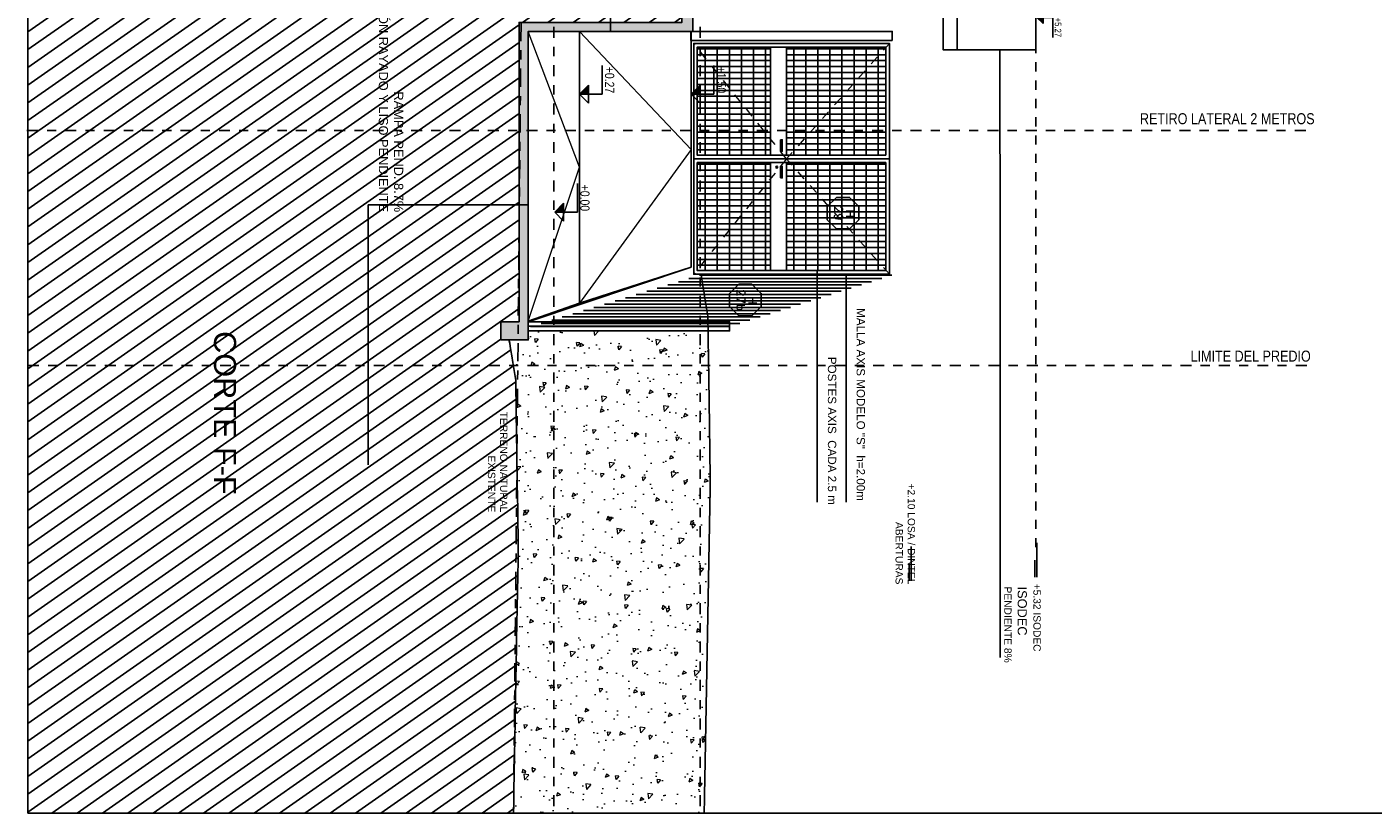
# Model space of a CAD drawing. Header units: millimetres. Extents: x 4617 to 4884, y 1258 to 1784.
# Tile 1 of 168: x 4672 to 4687, y 1261 to 1270. Entities that reach past the tile are written whole.
import ezdxf
from ezdxf.enums import TextEntityAlignment as Align

# ---------------------------------------------------------------- set-up
doc = ezdxf.new("R2010")
doc.units = ezdxf.units.MM
doc.header["$LTSCALE"] = 0.4
for name, pattern in [('DASHDOT', [1, 0.5, -0.25, 0, -0.25]), ('DOT', [6.35, 0, -6.35]), ('RAYITAS', [0.375, 0.25, -0.125])]:
    doc.linetypes.add(name, pattern=pattern)
for name, color, linetype in [('00 AC - ABERTURAS ALUMINIO - TIPO', 3, 'Continuous'), ('00 AC - TEXTOS', 3, 'Continuous'), ('200', 6, 'Continuous'), ('200cotas50', 1, 'Continuous'), ('A HERRERÍA', 4, 'Continuous'), ('A MURO', 1, 'Continuous'), ('A MURO VISTO', 2, 'Continuous'), ('A VEGETACIÓN', 253, 'Continuous'), ('TXT', 3, 'Continuous'), ('TXT COTA', 3, 'Continuous'), ('TXT TERMINACIONES', 3, 'Continuous')]:
    doc.layers.add(name, color=color, linetype=linetype)
doc.layers.add('04 gris', color=252, linetype='Continuous', lineweight=13)
doc.layers.add('A_PAVIMENTO EXT_', color=254, linetype='Continuous', lineweight=9)
doc.styles.add('arial', font='arial.ttf')
doc.styles.add('ARIAL NARROW', font='ARIALN.TTF')
doc.styles.add('ROMANS', font='romans', dxfattribs={"height": 2})
doc.styles.add('SaAS simplex', font='simplex.shx', dxfattribs={"width": 0.8})
doc.dimstyles.new('COTAS 125', dxfattribs={"dimscale": 0.01, "dimtxt": 15, "dimasz": 8, "dimexe": 5, "dimexo": 20, "dimgap": 10, "dimtad": 0, "dimzin": 9, "dimdsep": 46, "dimtxsty": 'SaAS simplex', "dimblk": 'OBLIQUE', "dimcen": 0, "dimclrd": 8, "dimclre": 8, "dimclrt": 256, "dimadec": 1, "dimazin": 0, "dimtfac": 1, "dimtmove": 2, "dimatfit": 3, "dimldrblk": 'OBLIQUE', "dimfxl": 10, "dimlwd": -1, "dimlwe": -1, "dimarcsym": 0})
pattern_1 = [(5e-14, (1.36614, -1.12543), (1e-16, 0.132), [])]
pattern_2 = [(5e-14, (1.36618, -1.30033), (1e-16, 0.132), [])]
pattern_3 = [(230, (4548.7898, 1771.97546), (-0.45546167, 0.03984771), [0.047625, -0.523875]), (175, (4548.7898, 1771.97546), (0.08810855, -0.4776421), [0.0381, -0.41910146]), (280.45144, (4548.75183, 1771.9788), (-0.3673531, -0.43779438), [0.04047502, -0.4452256]), (226.1842, (4548.7898, 1771.84846), (-0.6776976, 0.1051058), [0.0714375, -0.7858125]), (276.63556, (4548.7333, 1771.8572), (-0.5935103, -0.6185653), [0.0607126, -0.667839]), (171.18415, (4548.7898, 1771.84846), (-0.5935103, -0.6185653), [0.0571499, -0.6286493]), (201, (4548.7263, 1771.8802), (-0.37903598, 0.255663), [0.047625, -0.523875]), (146, (4548.7263, 1771.8802), (-0.15450507, -0.4604699), [0.0381, -0.4191]), (251.451445, (4548.6947, 1771.9015), (-0.53354105, -0.20480692), [0.04047502, -0.44522484]), (217.5, (4548.78978, 1771.97546), (-0.00772151, -0.211387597), [0, -0.41402, 0, -0.42545, 0, -0.4206875]), (187.5, (4548.78978, 1771.97546), (-0.16704916, -0.25045144), [0, -0.24257, 0, -0.404495, 0, -0.1603375]), (147.5, (4548.93139, 1771.97546), (-0.33897649, 0.01432186), [0, -0.15875, 0, -0.4953, 0, -0.657225]), (137.5, (4548.9949, 1771.97546), (-0.37032295, -0.06356623), [0, -0.206375, 0, -0.32893, 0, -0.466725])]

# ---------------------------------------------------------------- blocks, each defined once
blk = doc.blocks.new('Nivel corte')
at = {"color": 0}
for p, q in [((0, 0.2), (0.25, 0.2)), ((0, 0), (0, 0.2)), ((0.078, 0.078), (-0.078, 0.078)), ((0, 0), (-0.078, 0.078)), ((0, 0), (0.078, 0.078))]:
    blk.add_line(p, q, dxfattribs=at)
blk.add_solid([(0, 0), (0.078, 0.078), (0, 0.078), (0.078, 0.078)], dxfattribs=at)
at = {"color": 0, "style": 'ARIAL NARROW', "flags": 4}
blk.add_attdef('NIVEL', text='', height=0.08, dxfattribs=at).set_placement((0.125, 0.2), align=Align.BOTTOM_CENTER)
blk = doc.blocks.new('_Oblique')
at = {"layer": 'TXT COTA', "color": 0, "lineweight": -2}
blk.add_line((-0.5, -0.5), (0.5, 0.5), dxfattribs=at)
blk = doc.blocks.new('Portones grandes')
at = {"layer": 'A HERRERÍA'}
h = blk.add_hatch(dxfattribs=at)
h.set_pattern_fill('_USER', color=254, scale=0.132, angle=90, pattern_type=0)
h.set_pattern_definition(pattern_1)
h.paths.add_polyline_path([(1.222, -0.04), (0.04, -0.04), (0.04, -1.125), (1.222, -1.125)])
h = blk.add_hatch(dxfattribs=at)
h.set_pattern_fill('_USER', color=254, scale=0.065, angle=180, pattern_type=0)
h.set_pattern_definition([(90, (0.63108, -1.300426), (-0.065, 2e-17), [])])
h.paths.add_polyline_path([(1.222, -0.04), (0.04, -0.04), (0.04, -1.125), (1.222, -1.125)])
h.paths.add_polyline_path([(0.04, -1.301), (1.222, -1.301), (1.222, -2.1), (0.04, -2.1)])
h = blk.add_hatch(dxfattribs=at)
h.set_pattern_fill('_USER', color=254, scale=0.132, angle=90, pattern_type=0)
h.set_pattern_definition(pattern_1)
h.paths.add_polyline_path([(1.302, -0.04), (2.484, -0.04), (2.484, -1.125), (1.302, -1.125)])
h = blk.add_hatch(dxfattribs=at)
h.set_pattern_fill('_USER', color=254, scale=0.065, angle=180, pattern_type=0)
h.set_pattern_definition([(90, (1.893237, -1.125426), (-0.065, 2e-17), [])])
h.paths.add_polyline_path([(1.302, -0.04), (2.484, -0.04), (2.484, -1.125), (1.302, -1.125)])
h.paths.add_polyline_path([(2.484, -1.301), (1.302, -1.301), (1.302, -2.1), (2.484, -2.1)])
h = blk.add_hatch(dxfattribs=at)
h.set_pattern_fill('_USER', color=254, scale=0.132, angle=90, pattern_type=0)
h.set_pattern_definition(pattern_2)
h.paths.add_polyline_path([(0.04, -1.301), (1.222, -1.301), (1.222, -2.1), (0.04, -2.1)])
h = blk.add_hatch(dxfattribs=at)
h.set_pattern_fill('_USER', color=254, scale=0.132, angle=90, pattern_type=0)
h.set_pattern_definition(pattern_2)
h.paths.add_polyline_path([(2.484, -1.301), (1.302, -1.301), (1.302, -2.1), (2.484, -2.1)])
at = {"layer": '04 gris', "linetype": 'RAYITAS', "ltscale": 0.3}
for points in [[(0, 0), (1.262, -1.125), (0, -2.14)], [(2.524, 0), (1.262, -1.125), (2.524, -2.14)]]:
    blk.add_lwpolyline(points, dxfattribs=at)
at = {"layer": 'A HERRERÍA'}
for points in [[(1.262, 0), (0, 0), (0, -2.14), (1.262, -2.14)], [(1.262, 0), (2.524, 0), (2.524, -2.14), (1.262, -2.14)], [(1.222, -0.04), (0.04, -0.04), (0.04, -2.1), (1.222, -2.1)], [(1.222, -0.04), (0.04, -0.04), (0.04, -1.125), (1.222, -1.125)], [(1.302, -0.04), (2.484, -0.04), (2.484, -2.1), (1.302, -2.1)], [(1.302, -0.04), (2.484, -0.04), (2.484, -1.125), (1.302, -1.125)], [(0.04, -1.301), (1.222, -1.301), (1.222, -2.1), (0.04, -2.1)], [(2.484, -1.301), (1.302, -1.301), (1.302, -2.1), (2.484, -2.1)]]:
    blk.add_lwpolyline(points, close=True, dxfattribs=at)
at = {"layer": 'A HERRERÍA', "elevation": 0}
for points in [[(1.222, -1.3), (0.04, -1.301), (0.04, -1.126), (1.222, -1.125)], [(1.054, -1.191), (1.054, -1.171), (1.181, -1.171), (1.181, -1.191)], [(1.302, -1.3), (2.484, -1.301), (2.484, -1.126), (1.302, -1.125)], [(1.47, -1.191), (1.47, -1.171), (1.343, -1.171), (1.343, -1.191)]]:
    blk.add_lwpolyline(points, close=True, dxfattribs=at)
at = {"layer": 'A HERRERÍA'}
blk.add_circle((1.171, -1.232), 0.00969, dxfattribs=at)
blk = doc.blocks.new('*U575')
at = {"color": 0, "linetype": 'ByBlock', "ltscale": 0.1}
blk.add_lwpolyline([(0, 0.344), (0.119, 0.344), (0.288, 0.175), (0.288, -0.064), (0.119, -0.233), (0, -0.233), (-0.119, -0.233), (-0.288, -0.064), (-0.288, 0.175), (-0.119, 0.344)], close=True, dxfattribs=at)
at = {"color": 0, "style": 'ROMANS', "width": 1.1}
blk.add_text('H', height=0.15, dxfattribs=at).set_placement((-0.088, 0.112))
at = {"color": 0, "linetype": 'ByBlock', "style": 'ROMANS', "width": 1.05}
blk.add_attdef('NRO', text='', height=0.15, dxfattribs=at).set_placement((0, -0.027), align=Align.MIDDLE)

msp = doc.modelspace()

# ---------------------------------------------------------------- hatches: boundary and pattern name
at = {"layer": 'A HERRERÍA'}
h = msp.add_hatch(dxfattribs=at)
h.set_pattern_fill('_USER', color=254, scale=0.035, angle=90, pattern_type=0)
h.set_pattern_definition([(360, (67.613837, 863.74182), (5e-17, 0.035), [])])
h.paths.add_polyline_path([(4679.53, 1266.479), (4681.344, 1267.052), (4679.242, 1267.052), (4677.353, 1266.479)])
at = {"layer": 'A MURO'}
h = msp.add_hatch(color=256, dxfattribs=at)
h.dxf.hatch_style = 1
h.paths.add_polyline_path([(4679.153, 1269.712), (4677.353, 1269.712), (4677.353, 1266.54), (4677.353, 1266.34), (4677.053, 1266.34), (4677.053, 1266.54), (4677.253, 1266.54), (4677.253, 1269.712), (4677.253, 1269.812), (4679.033, 1269.812), (4679.033, 1272.392), (4678.833, 1272.392), (4678.833, 1272.692), (4679.133, 1272.692), (4679.133, 1302.422), (4678.733, 1302.422), (4678.733, 1302.722), (4679.064, 1302.722), (4679.033, 1303.821), (4679.003, 1306.773), (4678.803, 1306.773), (4678.803, 1306.925), (4679.103, 1306.925), (4679.103, 1306.774), (4679.133, 1303.823), (4679.164, 1302.722), (4679.233, 1302.722), (4679.233, 1272.392), (4679.153, 1272.392), (4679.153, 1269.712)])
at = {"layer": 'A VEGETACIÓN'}
h = msp.add_hatch(dxfattribs=at)
h.set_pattern_fill('LINE', color=253, scale=0.05, angle=-55, double=1)
h.set_pattern_definition([(215, (4548.78978, 1691.46104), (0.09105526, -0.130040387), [])])
edge = h.paths.add_edge_path()
edge.add_spline(control_points=[(4677.192, 1261.169), (4677.209, 1262.221), (4677.226, 1263.142), (4677.244, 1264.062)], knot_values=[19.774288, 19.774288, 19.774288, 19.774288, 20.371684, 20.371684, 20.371684, 20.371684], weights=[1, 1, 1, 1], degree=3, periodic=0)
edge.add_spline(control_points=[(4677.244, 1264.062), (4677.232, 1264.827), (4677.22, 1265.591), (4677.216, 1265.897)], knot_values=[20.371684, 20.371684, 20.371684, 20.371684, 20.790947, 20.790947, 20.790947, 20.790947], weights=[1, 1, 1, 1], degree=3, periodic=0)
edge.add_spline(control_points=[(4677.216, 1265.897), (4677.168, 1266.192), (4677.152, 1266.299), (4677.144, 1266.34)], knot_values=[20.790947, 20.790947, 20.790947, 20.790947, 20.818507, 20.818507, 20.818507, 20.818507], weights=[1, 1, 1, 1], degree=3, periodic=0)
edge.add_line((4677.144, 1266.34), (4677.053, 1266.34))
edge.add_line((4677.053, 1266.34), (4677.053, 1266.54))
edge.add_line((4677.053, 1266.54), (4677.253, 1266.54))
edge.add_line((4677.253, 1266.54), (4677.253, 1269.812))
edge.add_line((4677.253, 1269.812), (4679.033, 1269.812))
edge.add_line((4679.033, 1269.812), (4679.033, 1272.392))
edge.add_line((4679.033, 1272.392), (4678.833, 1272.392))
edge.add_line((4678.833, 1272.392), (4678.833, 1272.692))
edge.add_line((4678.833, 1272.692), (4679.133, 1272.692))
edge.add_line((4679.133, 1272.692), (4679.133, 1302.422))
edge.add_line((4679.133, 1302.422), (4678.733, 1302.422))
edge.add_line((4678.733, 1302.422), (4678.733, 1302.722))
edge.add_line((4678.733, 1302.722), (4679.064, 1302.722))
edge.add_line((4679.064, 1302.722), (4679.033, 1303.821))
edge.add_line((4679.033, 1303.821), (4679.003, 1306.773))
edge.add_line((4679.003, 1306.773), (4678.803, 1306.773))
edge.add_line((4678.803, 1306.773), (4678.803, 1306.925))
edge.add_line((4678.803, 1306.925), (4679.099, 1306.923))
edge.add_line((4679.099, 1306.923), (4679.101, 1307.225))
edge.add_line((4679.101, 1307.225), (4679.096, 1307.381))
edge.add_line((4679.096, 1307.381), (4679.094, 1307.386))
edge.add_line((4679.094, 1307.386), (4679.111, 1307.687))
edge.add_line((4679.111, 1307.687), (4679.083, 1308.126))
edge.add_line((4679.083, 1308.126), (4679.089, 1308.443))
edge.add_line((4679.089, 1308.443), (4679.058, 1308.704))
edge.add_line((4679.058, 1308.704), (4679.086, 1308.795))
edge.add_line((4679.086, 1308.795), (4679.039, 1308.909))
edge.add_line((4679.039, 1308.909), (4679.08, 1309.452))
edge.add_line((4679.08, 1309.452), (4679.045, 1309.643))
edge.add_line((4679.045, 1309.643), (4679.061, 1309.705))
edge.add_line((4679.061, 1309.705), (4677.173, 1309.705))
edge.add_line((4677.173, 1309.705), (4677.173, 1311.426))
edge.add_line((4677.173, 1311.426), (4676.873, 1311.426))
edge.add_line((4676.873, 1311.426), (4676.873, 1311.626))
edge.add_line((4676.873, 1311.626), (4677.073, 1311.626))
edge.add_spline(control_points=[(4677.073, 1311.626), (4677.005, 1311.929), (4676.8, 1312.833), (4675.716, 1314.273), (4677.356, 1316.731), (4677.238, 1318.745), (4677.159, 1320.107)], knot_values=[0.000391, 0.000391, 0.000391, 0.000391, 0.937738, 2.800143, 4.73313, 8.774288, 8.774288, 8.774288, 8.774288], weights=[1, 1, 1, 1, 1, 1, 1], degree=3, periodic=0)
edge.add_spline(control_points=[(4677.159, 1320.107), (4677.114, 1320.107), (4677.068, 1320.107), (4677.023, 1320.107)], knot_values=[8.774288, 8.774288, 8.774288, 8.774288, 9.774288, 9.774288, 9.774288, 9.774288], weights=[1, 1, 1, 1], degree=3, periodic=0)
edge.add_spline(control_points=[(4677.023, 1320.107), (4677.023, 1320.14), (4677.023, 1320.173), (4677.023, 1320.207)], knot_values=[9.774288, 9.774288, 9.774288, 9.774288, 10.774288, 10.774288, 10.774288, 10.774288], weights=[1, 1, 1, 1], degree=3, periodic=0)
edge.add_spline(control_points=[(4677.023, 1320.207), (4677.09, 1320.207), (4677.156, 1320.207), (4677.223, 1320.207)], knot_values=[10.774288, 10.774288, 10.774288, 10.774288, 11.774288, 11.774288, 11.774288, 11.774288], weights=[1, 1, 1, 1], degree=3, periodic=0)
edge.add_spline(control_points=[(4677.223, 1320.207), (4677.223, 1320.444), (4677.223, 1320.68), (4677.223, 1320.917)], knot_values=[11.774288, 11.774288, 11.774288, 11.774288, 12.774288, 12.774288, 12.774288, 12.774288], weights=[1, 1, 1, 1], degree=3, periodic=0)
edge.add_spline(control_points=[(4677.223, 1320.917), (4677.156, 1320.917), (4677.09, 1320.917), (4677.023, 1320.917)], knot_values=[12.774288, 12.774288, 12.774288, 12.774288, 13.774288, 13.774288, 13.774288, 13.774288], weights=[1, 1, 1, 1], degree=3, periodic=0)
edge.add_spline(control_points=[(4677.023, 1320.917), (4677.023, 1321.09), (4677.023, 1321.264), (4677.023, 1321.437)], knot_values=[13.774288, 13.774288, 13.774288, 13.774288, 14.774288, 14.774288, 14.774288, 14.774288], weights=[1, 1, 1, 1], degree=3, periodic=0)
edge.add_spline(control_points=[(4677.023, 1321.437), (4677.073, 1321.437), (4677.123, 1321.437), (4677.173, 1321.437)], knot_values=[14.774288, 14.774288, 14.774288, 14.774288, 15.774288, 15.774288, 15.774288, 15.774288], weights=[1, 1, 1, 1], degree=3, periodic=0)
edge.add_spline(control_points=[(4677.173, 1321.437), (4677.173, 1323.813), (4677.173, 1326.188), (4677.173, 1328.564)], knot_values=[15.774288, 15.774288, 15.774288, 15.774288, 16.774288, 16.774288, 16.774288, 16.774288], weights=[1, 1, 1, 1], degree=3, periodic=0)
edge.add_spline(control_points=[(4677.173, 1328.564), (4675.41, 1328.564), (4673.647, 1328.564), (4671.883, 1328.564)], knot_values=[16.774288, 16.774288, 16.774288, 16.774288, 17.774288, 17.774288, 17.774288, 17.774288], weights=[1, 1, 1, 1], degree=3, periodic=0)
edge.add_spline(control_points=[(4671.883, 1328.564), (4671.883, 1306.099), (4671.883, 1283.634), (4671.883, 1261.169)], knot_values=[17.774288, 17.774288, 17.774288, 17.774288, 18.774288, 18.774288, 18.774288, 18.774288], weights=[1, 1, 1, 1], degree=3, periodic=0)
edge.add_spline(control_points=[(4671.883, 1261.169), (4673.653, 1261.169), (4675.422, 1261.169), (4677.192, 1261.169)], knot_values=[18.774288, 18.774288, 18.774288, 18.774288, 19.774288, 19.774288, 19.774288, 19.774288], weights=[1, 1, 1, 1], degree=3, periodic=0)
at = {"layer": 'A_PAVIMENTO EXT_'}
h = msp.add_hatch(dxfattribs=at)
h.set_pattern_fill('AR-CONC', color=256, scale=0.0025, angle=270)
h.set_pattern_definition(pattern_3)
edge = h.paths.add_edge_path()
edge.add_spline(control_points=[(4679.276, 1261.169), (4679.278, 1261.309), (4679.281, 1261.449), (4679.284, 1261.589)], knot_values=[3.416436, 3.416436, 3.416436, 3.416436, 3.50735, 3.50735, 3.50735, 3.50735], weights=[1, 1, 1, 1], degree=3, periodic=0)
edge.add_spline(control_points=[(4679.284, 1261.589), (4679.303, 1262.648), (4679.323, 1263.707), (4679.343, 1264.766)], knot_values=[2.729067, 2.729067, 2.729067, 2.729067, 3.416436, 3.416436, 3.416436, 3.416436], weights=[1, 1, 1, 1], degree=3, periodic=0)
edge.add_spline(control_points=[(4679.343, 1264.766), (4679.336, 1265.233), (4679.329, 1265.7), (4679.324, 1266.062)], knot_values=[2.473075, 2.473075, 2.473075, 2.473075, 2.729067, 2.729067, 2.729067, 2.729067], weights=[1, 1, 1, 1], degree=3, periodic=0)
edge.add_line((4679.324, 1266.062), (4679.233, 1266.062))
edge.add_line((4679.233, 1266.062), (4679.233, 1261.169))
edge.add_line((4679.233, 1261.169), (4679.276, 1261.169))
edge = h.paths.add_edge_path()
edge.add_spline(control_points=[(4679.324, 1266.062), (4679.322, 1266.207), (4679.32, 1266.335), (4679.318, 1266.44)], knot_values=[2.37073, 2.37073, 2.37073, 2.37073, 2.473075, 2.473075, 2.473075, 2.473075], weights=[1, 1, 1, 1], degree=3, periodic=0)
edge.add_line((4679.318, 1266.44), (4679.233, 1266.44))
edge.add_line((4679.233, 1266.44), (4679.233, 1266.062))
edge.add_line((4679.233, 1266.062), (4679.324, 1266.062))
h.paths.add_polyline_path([(4679.233, 1266.062), (4679.233, 1266.44), (4677.633, 1266.44), (4677.633, 1266.062)])
edge = h.paths.add_edge_path()
edge.add_line((4677.633, 1266.062), (4677.633, 1266.44))
edge.add_line((4677.633, 1266.44), (4677.353, 1266.44))
edge.add_line((4677.353, 1266.44), (4677.353, 1266.34))
edge.add_line((4677.353, 1266.34), (4677.144, 1266.34))
edge.add_spline(control_points=[(4677.144, 1266.34), (4677.15, 1266.308), (4677.161, 1266.235), (4677.189, 1266.062)], knot_values=[2.282244, 2.282244, 2.282244, 2.282244, 2.303872, 2.303872, 2.303872, 2.303872], weights=[1, 1, 1, 1], degree=3, periodic=0)
edge.add_line((4677.189, 1266.062), (4677.633, 1266.062))
edge = h.paths.add_edge_path()
edge.add_line((4677.633, 1261.169), (4677.633, 1266.062))
edge.add_line((4677.633, 1266.062), (4677.189, 1266.062))
edge.add_spline(control_points=[(4677.189, 1266.062), (4677.197, 1266.015), (4677.205, 1265.96), (4677.216, 1265.897)], knot_values=[2.303872, 2.303872, 2.303872, 2.303872, 2.309804, 2.309804, 2.309804, 2.309804], weights=[1, 1, 1, 1], degree=3, periodic=0)
edge.add_spline(control_points=[(4677.216, 1265.897), (4677.22, 1265.591), (4677.232, 1264.827), (4677.244, 1264.062)], knot_values=[2.309804, 2.309804, 2.309804, 2.309804, 2.729067, 2.729067, 2.729067, 2.729067], weights=[1, 1, 1, 1], degree=3, periodic=0)
edge.add_spline(control_points=[(4677.244, 1264.062), (4677.226, 1263.142), (4677.209, 1262.221), (4677.192, 1261.169)], knot_values=[2.729067, 2.729067, 2.729067, 2.729067, 3.326464, 3.326464, 3.326464, 3.326464], weights=[1, 1, 1, 1], degree=3, periodic=0)
edge.add_line((4677.192, 1261.169), (4677.633, 1261.169))
h = msp.add_hatch(dxfattribs=at)
h.set_pattern_fill('AR-CONC', color=256, scale=0.0025, angle=270)
h.set_pattern_definition(pattern_3)
h.paths.add_polyline_path([(4677.633, 1261.169), (4679.233, 1261.169), (4679.233, 1266.062), (4677.633, 1266.062)])

# ---------------------------------------------------------------- linework, layer by layer
at = {"layer": '04 gris'}
for points in [[(4677.353, 1266.547), (4677.912, 1268.228), (4677.353, 1269.712)], [(4677.912, 1269.712), (4679.133, 1268.423), (4677.912, 1266.744)]]:
    msp.add_lwpolyline(points, dxfattribs=at)
at = {"layer": '200', "color": 2, "linetype": 'DASHDOT', "ltscale": 0.6}
for p, q in [((4671.872, 1268.629), (4685.92, 1268.629, -0.5)), ((4671.883, 1266.062), (4685.863, 1266.062))]:
    msp.add_line(p, q, dxfattribs=at)
for points in [[(4677.633, 1328.564), (4677.633, 1261.169)], [(4679.233, 1328.564), (4679.233, 1261.169)]]:
    msp.add_lwpolyline(points, dxfattribs=at)
at = {"layer": '200', "color": 90, "linetype": 'DASHDOT'}
msp.add_lwpolyline([(4677.073, 1311.626), (4677.4, 1309.855), (4677.634, 1307.805), (4677.192, 1261.169)], dxfattribs=at)
at = {"layer": 'A HERRERÍA'}
msp.add_lwpolyline([(4681.331, 1269.612), (4681.331, 1269.712), (4679.131, 1269.712), (4679.131, 1269.612)], close=True, dxfattribs=at)
for points in [[(4677.353, 1266.54), (4679.554, 1266.54), (4679.554, 1266.44), (4677.353, 1266.44), (4677.353, 1266.54)], [(4677.353, 1266.49), (4679.554, 1266.49)]]:
    msp.add_lwpolyline(points, dxfattribs=at)
at = {"layer": 'A MURO'}
msp.add_lwpolyline([(4686.883, 1328.564), (4686.883, 1261.169), (4671.883, 1261.169), (4671.883, 1328.564)], close=True, dxfattribs=at)
for points in [[(4677.173, 1321.437), (4677.173, 1328.564), (4671.883, 1328.564), (4671.883, 1261.169), (4677.192, 1261.169)], [(4677.144, 1266.34), (4677.053, 1266.34), (4677.053, 1266.54), (4677.253, 1266.54), (4677.253, 1269.812), (4679.033, 1269.812), (4679.033, 1272.392), (4678.833, 1272.392), (4678.833, 1272.692), (4679.133, 1272.692), (4679.133, 1302.422), (4678.733, 1302.422), (4678.733, 1302.722), (4679.064, 1302.722), (4679.033, 1303.821), (4679.003, 1306.773), (4678.803, 1306.773), (4678.803, 1306.925), (4679.099, 1306.923)], [(4679.233, 1302.722), (4679.233, 1272.392), (4679.153, 1272.392), (4679.153, 1269.712), (4679.153, 1269.712), (4677.353, 1269.712), (4677.353, 1266.54), (4677.353, 1266.34), (4677.053, 1266.34), (4677.053, 1266.54), (4677.253, 1266.54), (4677.253, 1269.712), (4677.253, 1269.812), (4679.033, 1269.812), (4679.033, 1272.392), (4678.833, 1272.392), (4678.833, 1272.692), (4679.133, 1272.692), (4679.133, 1302.422)]]:
    msp.add_lwpolyline(points, dxfattribs=at)
for points, knots in [([(4679.242, 1267.052), (4679.25, 1267.016, 0.019), (4679.264, 1266.915), (4679.316, 1266.601), (4679.32, 1266.295), (4679.332, 1265.531), (4679.343, 1264.766), (4679.323, 1263.707), (4679.303, 1262.648), (4679.284, 1261.589), (4679.281, 1261.449), (4679.278, 1261.309), (4679.276, 1261.169)], [2.28043, 2.28043, 2.28043, 2.28043, 2.309804, 2.309804, 2.309804, 2.729067, 2.729067, 2.729067, 3.416436, 3.416436, 3.416436, 3.50735, 3.50735, 3.50735, 3.50735]), ([(4677.142, 1266.348, 0.019), (4677.15, 1266.312, 0.037), (4677.164, 1266.211, 0.019), (4677.216, 1265.897, 0.019), (4677.22, 1265.591, 0.019), (4677.232, 1264.827, 0.019), (4677.244, 1264.062, 0.019), (4677.226, 1263.142, 0.019), (4677.209, 1262.221, 0.019), (4677.192, 1261.169)], [2.28043, 2.28043, 2.28043, 2.28043, 2.309804, 2.309804, 2.309804, 2.729067, 2.729067, 2.729067, 3.326464, 3.326464, 3.326464, 3.326464])]:
    msp.add_open_spline(points, degree=3, knots=knots, dxfattribs=at)
at = {"layer": 'A MURO VISTO'}
msp.add_line((4679.133, 1267.135), (4677.353, 1266.54), dxfattribs=at)
for points in [[(4682.901, 1304.123), (4682.901, 1269.512), (4681.888, 1269.512), (4681.888, 1272.092), (4681.737, 1272.092), (4681.737, 1284.79), (4681.994, 1284.79), (4681.994, 1293.387), (4681.737, 1293.387), (4681.737, 1303.032), (4681.938, 1303.032), (4681.938, 1304.123), (4682.901, 1304.123)], [(4681.888, 1303.032), (4681.888, 1293.387), (4682.144, 1293.387), (4682.144, 1284.79), (4681.888, 1284.79), (4681.888, 1269.512)], [(4679.133, 1267.135), (4679.133, 1269.712)]]:
    msp.add_lwpolyline(points, dxfattribs=at)
for points in [[(4682.04, 1272.092), (4682.04, 1269.512), (4681.888, 1269.512), (4681.888, 1272.092)], [(4677.912, 1266.744), (4677.912, 1269.712), (4677.353, 1269.712), (4677.353, 1266.547)], [(4679.133, 1267.135), (4679.133, 1269.712), (4677.912, 1269.712), (4677.912, 1266.744)]]:
    msp.add_lwpolyline(points, close=True, dxfattribs=at)
at = {"layer": 'TXT', "color": 253, "linetype": 'DOT', "ltscale": 0.01}
msp.add_line((4682.901, 1264.075), (4682.901, 1304.123), dxfattribs=at)
at = {"layer": 'TXT', "color": 252}
for p, q in [((4680.512, 1264.569), (4680.512, 1267.096)), ((4680.829, 1264.569), (4680.829, 1267.066))]:
    msp.add_line(p, q, dxfattribs=at)
at = {"layer": 'TXT', "color": 2}
for p, q in [((4682.913, 1263.747), (4682.913, 1264.122)), ((4681.537, 1263.706), (4681.537, 1264.081)), ((4681.515, 1263.706), (4681.515, 1263.894)), ((4682.891, 1263.747), (4682.891, 1263.935))]:
    msp.add_line(p, q, dxfattribs=at)

# ---------------------------------------------------------------- block references
at = {"xscale": -1, "rotation": 269.9999999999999}
msp.add_blockref('Portones grandes', (4681.301, 1267.058), dxfattribs=at)
at = {"layer": '00 AC - ABERTURAS ALUMINIO - TIPO'}
ref = msp.add_blockref('*U575', (4680.761, 1267.726), dxfattribs=dict(at, xscale=-0.6, yscale=0.6, zscale=0.6, rotation=269.999999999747))
ref.add_attrib('NRO', '29', dxfattribs={"layer": '0', "color": 0, "linetype": 'ByBlock', "height": 0.09, "rotation": 270, "style": 'ROMANS', "width": 1.05}).set_placement((4680.744, 1267.726), align=Align.MIDDLE)
ref = msp.add_blockref('*U575', (4679.693, 1266.777), dxfattribs=dict(at, xscale=-0.6, yscale=0.6, zscale=0.6, rotation=269.999999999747))
ref.add_attrib('NRO', '27b', dxfattribs={"layer": '0', "color": 0, "linetype": 'ByBlock', "height": 0.09, "rotation": 270, "style": 'ROMANS', "width": 1.05}).set_placement((4679.677, 1266.777), align=Align.MIDDLE)
at = {"layer": '200cotas50', "xscale": 0.875, "yscale": 0.875, "zscale": 0.875, "rotation": 269.9999999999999}
msp.add_blockref('Nivel corte', (4682.913, 1269.866), dxfattribs=at).add_auto_attribs({'NIVEL': '+5.27'})
at = {"layer": '200cotas50'}
ref = msp.add_blockref('Nivel corte', (4677.912, 1269.027), dxfattribs=dict(at, xscale=-1.25, yscale=1.25, zscale=1.25, rotation=269.9999999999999))
ref.add_attrib('NIVEL', '+0.27', dxfattribs={"layer": '0', "color": 0, "height": 0.1, "rotation": 270, "style": 'ARIAL NARROW', "flags": 4}).set_placement((4678.162, 1269.182), align=Align.BOTTOM_CENTER)
ref = msp.add_blockref('Nivel corte', (4679.133, 1269.027), dxfattribs=dict(at, xscale=-1.25, yscale=1.25, zscale=1.25, rotation=269.9999999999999))
ref.add_attrib('NIVEL', '+1.50', dxfattribs={"layer": '0', "color": 0, "height": 0.1, "rotation": 270, "style": 'ARIAL NARROW', "flags": 4}).set_placement((4679.383, 1269.182), align=Align.BOTTOM_CENTER)
ref = msp.add_blockref('Nivel corte', (4677.642, 1267.738), dxfattribs=dict(at, xscale=-1.25, yscale=1.25, zscale=1.25, rotation=269.9999999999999))
ref.add_attrib('NIVEL', '+0.00', dxfattribs={"layer": '0', "color": 0, "height": 0.1, "rotation": 270, "style": 'ARIAL NARROW', "flags": 4}).set_placement((4677.892, 1267.893), align=Align.BOTTOM_CENTER)

# ---------------------------------------------------------------- texts
at = {"layer": '00 AC - TEXTOS', "insert": (4677.125, 1264.457), "char_height": 0.08, "attachment_point": 3, "rotation": 270, "style": 'arial'}
msp.add_mtext_dynamic_manual_height_columns('TERRENO NATURAL EXISTENTE', width=1.14847, gutter_width=0.125, heights=[0], dxfattribs=at)
at = {"layer": '200cotas50', "char_height": 0.12, "attachment_point": 9, "style": 'ARIAL NARROW'}
for s, width, insert in [('RETIRO LATERAL 2 METROS', 2.56115, (4685.949, 1268.697, -0.5)), ('LIMITE DEL PREDIO', 1.98618, (4685.907, 1266.102))]:
    msp.add_mtext_dynamic_manual_height_columns(s, width=width, gutter_width=0.9, heights=[0], dxfattribs=dict(at, insert=insert))
at = {"layer": 'TXT', "rotation": 270, "style": 'arial'}
for s, insert, char_height, attachment_point in [('RAMPA PEND. 8.7%\\PHORMIGÓN RAYADO Y LISO PENDIENTE', (4675.986, 1267.737), 0.1, 3), ('+2.10 LOSA / DINTEL \\P          ABERTURAS ', (4681.581, 1263.668), 0.08, 3), ('{\\H1.25x;ISODEC\\P}PENDIENTE 8%', (4682.803, 1263.645), 0.08, 1), ('+5.32 ISODEC ', (4682.955, 1262.934), 0.08, 3)]:
    msp.add_mtext(s, dxfattribs=dict(at, insert=insert, char_height=char_height, attachment_point=attachment_point))
at = {"layer": 'TXT', "ltscale": 0.3, "insert": (4674.158, 1270.472), "char_height": 0.24, "attachment_point": 1, "rotation": 270, "style": 'arial'}
msp.add_mtext_dynamic_manual_height_columns('\\pi4.0351;CORTE F-F', width=5.79086, gutter_width=0.000625, heights=[0], dxfattribs=at)
at = {"layer": 'TXT TERMINACIONES', "char_height": 0.091, "attachment_point": 7, "rotation": 270, "style": 'arial'}
for s, width, insert in [('\\pi2.3982;POSTES AXIS  CADA 2.5 m', 6.39628, (4680.627, 1268.554)), ('MALLA AXIS MODELO "S"  h=2.00m', 5.92043, (4680.941, 1266.688))]:
    msp.add_mtext_dynamic_manual_height_columns(s, width=width, gutter_width=0.000625, heights=[0], dxfattribs=dict(at, insert=insert))

# ---------------------------------------------------------------- leaders
at = {"layer": 'A HERRERÍA', "color": 254, "ltscale": 0.5}
for points in [[(4678.253, 1269.712), (4678.253, 1271.464), (4675.412, 1271.464)], [(4677.353, 1267.817), (4675.601, 1267.817), (4675.601, 1264.976)]]:
    msp.add_leader(points, dimstyle='COTAS 125', override={"dimtxt": 5, "dimasz": 6, "dimldrblk": 'DotSmall'}, dxfattribs=at)
at = {"layer": 'TXT'}
msp.add_leader([(4682.508, 1269.512), (4682.51, 1267.233), (4682.51, 1262.868)], dimstyle='COTAS 125', override={"dimtxt": 5, "dimasz": 6, "dimldrblk": 'DotSmall'}, dxfattribs=at)

doc.saveas('drawing.dxf')
